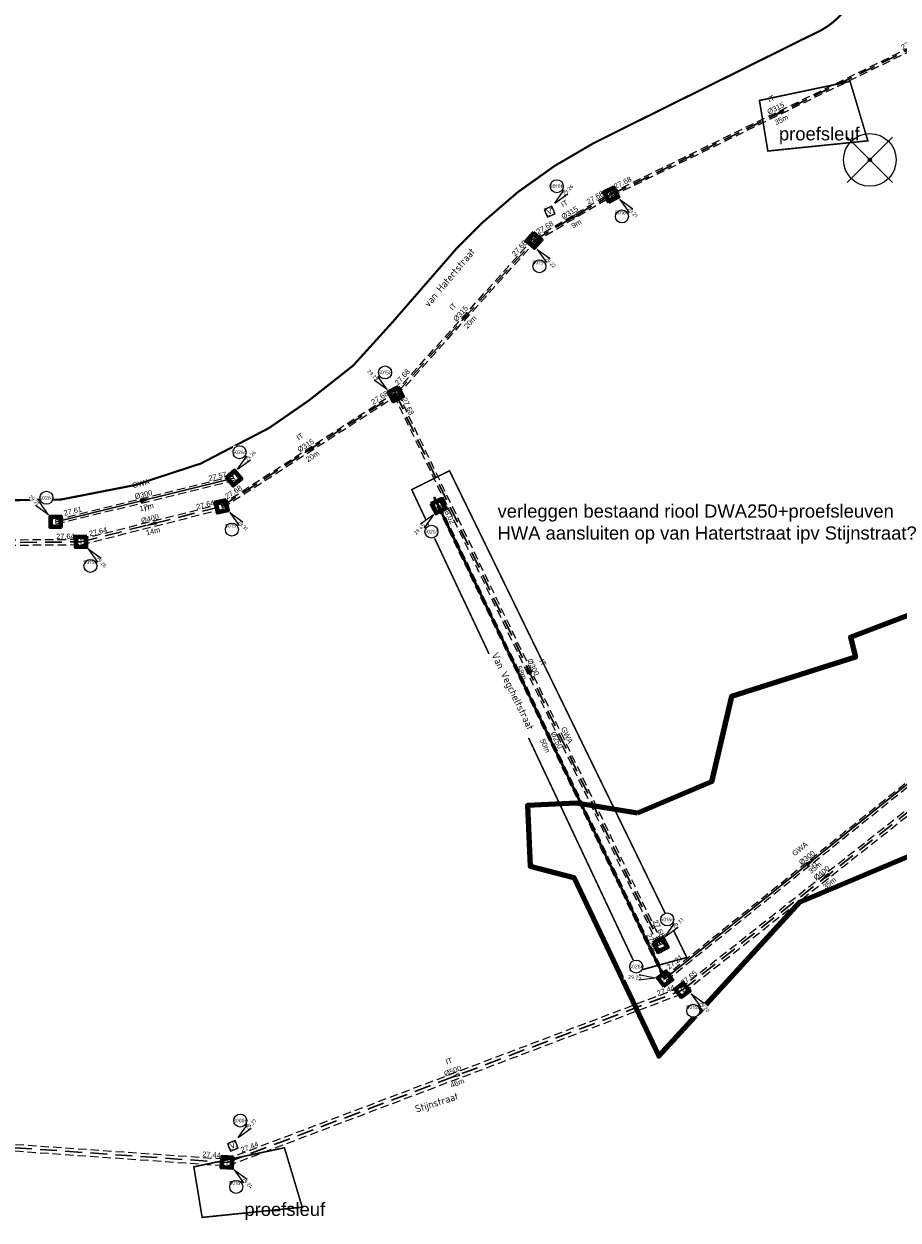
# Model space of a CAD drawing. Header units: metres. Extents: x 200112 to 202167, y 374508 to 376527.
# Tile 21 of 25: x 201299 to 201382, y 374990 to 375103. Entities that reach past the tile are written whole.
import ezdxf
from ezdxf.enums import TextEntityAlignment as Align

# ---------------------------------------------------------------- set-up
doc = ezdxf.new("R2010")
doc.units = ezdxf.units.M
doc.set_wipeout_variables(frame=1)
for name, pattern in [('HIDDEN4', [2.3813, 1.5875, -0.7938]), ('HIDDEN6', [1.1907, 0.7938, -0.3969]), ('HIDDENX2', [0.75, 0.5, -0.25]), ('RI-GWA_PVC', [18.45, 6, -1.8, 1.75, -1.8, 1.75, -1.8, 1.75, -1.8]), ('XX-PROJECTGRENS', [18, 12, -3, 0, -3])]:
    doc.linetypes.add(name, pattern=pattern)
for name, color, linetype, lineweight, true_color in [('000-conflicten bomen', 1, 'Continuous', 200, 0xff0000), ('025___BS_GEMENGD', 20, 'Continuous', 30, 0xff3f00), ('V-WE-GR-BOOM-S', 80, 'Continuous', 25, 0x3fff00)]:
    doc.layers.add(name, color=color, linetype=linetype, lineweight=lineweight, true_color=true_color)
for name, color, linetype, lineweight in [('025___BS_IT', 84, 'HIDDEN4', 30), ('B-WE-RI-VWA_PUTNUMMER-S', 20, 'Continuous', 25), ('B-WE-RI-VWA_RIOOLPUT_VALPUT-S', 253, 'Continuous', 25), ('conflictpunten', 210, 'Continuous', 18), ('N-WE-RI-GWA_TRANSPORTLEIDING_PVC_250-G', 30, 'RI-GWA_PVC', 35), ('N-WE-RI-ITR_PUTNUMMER-S', 84, 'Continuous', 25), ('N-WE-RI-ITR_RIOOLPUT-S', 84, 'Continuous', 25), ('N-WE-RI-PUT-G', 7, 'Continuous', 35), ('N-WE-RI-PUT-GD', 7, 'Continuous', 50), ('N-WE-RI-VWA_PUTNUMMER-S', 20, 'Continuous', 25), ('N-WE-RI-VWA_RIOOLPUT-S', 20, 'Continuous', 25), ('X-XX-AL-T35', 50, 'Continuous', 35)]:
    doc.layers.add(name, color=color, linetype=linetype, lineweight=lineweight)
for name, color, linetype in [('025___BS_STROOMRICHTING', 252, 'Continuous'), ('025___BS_STROOMRICHTING IT', 252, 'Continuous'), ('025___BS_TEKST_BOBIT', 84, 'Continuous'), ('025___BS_TEKST_DIAMETERIT', 84, 'Continuous'), ('025___BS_TEKST_LENGTE', 250, 'Continuous'), ('025___BS_VISUEEL RUIMTEBESLAG', 251, 'HIDDEN6'), ('Wipeout', 10, 'Continuous')]:
    doc.layers.add(name, color=color, linetype=linetype)
doc.layers.add('025___BS_TEKST_BOBGWA', color=20, linetype='Continuous', true_color=0xff3f00)
doc.layers.add('025___BS_TEKST_DIAMETERGWA', color=20, linetype='Continuous', true_color=0xff3f00)
doc.layers.add('025___BS_TEKST_STRENGNUMMER', color=50, linetype='Continuous', plot=False)
doc.layers.add('N-WE-KG-GRENS_PROJECT-G', color=7, linetype='XX-PROJECTGRENS', lineweight=35, transparency=0.45)
doc.styles.add('NLCS-ISO', font='NLCS-ISO.ttf')
doc.styles.add('NLCS-ISO-M200-T35', font='NLCS-ISO.ttf', dxfattribs={"height": 0.7})
doc.styles.get("Standard").update_dxf_attribs({"font": 'arial.ttf'})

# ---------------------------------------------------------------- blocks, each defined once
blk = doc.blocks.new('put800x800')
at = {"layer": 'N-WE-RI-PUT-GD'}
for points in [[(-0.55, -0.55), (0.55, -0.55), (0.55, 0.55), (-0.55, 0.55)], [(-0.4, -0.4), (0.4, -0.4), (0.4, 0.4), (-0.4, 0.4)]]:
    blk.add_lwpolyline(points, close=True, dxfattribs=at)
blk = doc.blocks.new('*U127')
at = {"flags": 128}
blk.add_lwpolyline([(0, 0), (39.04, 2.51)], dxfattribs=at)
at = {"layer": '025___BS_STROOMRICHTING IT'}
blk.add_lwpolyline([(19.96, 1.28), (19.07, 1.35), (19.09, 1.1)], close=True, dxfattribs=at)
at = {"layer": '025___BS_VISUEEL RUIMTEBESLAG', "flags": 128}
for points in [[(-0.02, 0.25), (39.02, 2.76)], [(0.02, -0.25), (39.06, 2.25)]]:
    blk.add_lwpolyline(points, dxfattribs=at)
at = {"layer": '025___BS_TEKST_BOBIT'}
blk.add_attdef('B2', text='', height=0.5, rotation=3.6776, dxfattribs=at).set_placement((38.42, 2.76), align=Align.RIGHT)
blk.add_attdef('B1', (0.6, 0.41), '', height=0.5, rotation=3.6776, dxfattribs=at)
at = {"layer": '025___BS_TEKST_DIAMETERIT'}
blk.add_attdef('D', text='', height=0.5, rotation=3.6776, dxfattribs=at).set_placement((19.51, 1.4), align=Align.BOTTOM_CENTER)
at = {"layer": '025___BS_TEKST_LENGTE'}
blk.add_attdef('LEN', text='', height=0.5, rotation=3.6776, dxfattribs=at).set_placement((19.55, 0.82), align=Align.TOP_CENTER)
at = {"layer": '025___BS_TEKST_STRENGNUMMER'}
blk.add_attdef('STR', text='', height=0.5, rotation=3.6776, dxfattribs=at).set_placement((19.44, 2.55), align=Align.CENTER)
blk = doc.blocks.new('*U128')
at = {"flags": 128}
blk.add_lwpolyline([(0, 0), (13.36, 3.36)], dxfattribs=at)
at = {"layer": '025___BS_STROOMRICHTING IT'}
blk.add_lwpolyline([(6.25, 1.57), (7.07, 1.91), (7.13, 1.67)], close=True, dxfattribs=at)
at = {"layer": '025___BS_VISUEEL RUIMTEBESLAG', "flags": 128}
for points in [[(-0.06, 0.25), (13.3, 3.61)], [(0.06, -0.25), (13.42, 3.11)]]:
    blk.add_lwpolyline(points, dxfattribs=at)
at = {"layer": '025___BS_TEKST_BOBIT'}
blk.add_attdef('B2', text='', height=0.5, rotation=14.1279, dxfattribs=at).set_placement((12.71, 3.5), align=Align.RIGHT)
blk.add_attdef('B1', (0.83, 0.52), '', height=0.5, rotation=14.1279, dxfattribs=at)
at = {"layer": '025___BS_TEKST_DIAMETERIT'}
blk.add_attdef('D', text='', height=0.5, rotation=14.1279, dxfattribs=at).set_placement((6.64, 1.82), align=Align.BOTTOM_CENTER)
at = {"layer": '025___BS_TEKST_LENGTE'}
blk.add_attdef('LEN', text='', height=0.5, rotation=14.1279, dxfattribs=at).set_placement((6.78, 1.26), align=Align.TOP_CENTER)
at = {"layer": '025___BS_TEKST_STRENGNUMMER'}
blk.add_attdef('STR', text='', height=0.5, rotation=14.1279, dxfattribs=at).set_placement((6.36, 2.94), align=Align.CENTER)
blk = doc.blocks.new('*U129')
at = {"flags": 128}
blk.add_lwpolyline([(0, 0), (16.52, 10.66)], dxfattribs=at)
at = {"layer": '025___BS_STROOMRICHTING IT'}
blk.add_lwpolyline([(7.89, 5.09), (8.56, 5.67), (8.69, 5.46)], close=True, dxfattribs=at)
at = {"layer": '025___BS_VISUEEL RUIMTEBESLAG', "flags": 128}
for points in [[(-0.09, 0.13), (16.43, 10.79)], [(0.09, -0.13), (16.6, 10.52)]]:
    blk.add_lwpolyline(points, dxfattribs=at)
at = {"layer": '025___BS_TEKST_BOBIT'}
blk.add_attdef('B2', text='', height=0.5, rotation=32.8286, dxfattribs=at).set_placement((15.86, 10.58), align=Align.RIGHT)
blk.add_attdef('B1', (0.51, 0.67), '', height=0.5, rotation=32.8286, dxfattribs=at)
at = {"layer": '025___BS_TEKST_DIAMETERIT'}
blk.add_attdef('D', text='', height=0.5, rotation=32.8286, dxfattribs=at).set_placement((8.18, 5.45), align=Align.BOTTOM_CENTER)
at = {"layer": '025___BS_TEKST_LENGTE'}
blk.add_attdef('LEN', text='', height=0.5, rotation=32.8286, dxfattribs=at).set_placement((8.49, 4.97), align=Align.TOP_CENTER)
at = {"layer": '025___BS_TEKST_STRENGNUMMER'}
blk.add_attdef('STR', text='', height=0.5, rotation=32.8286, dxfattribs=at).set_placement((7.56, 6.42), align=Align.CENTER)
blk = doc.blocks.new('*U130')
at = {"flags": 128}
blk.add_lwpolyline([(0, 0), (13.12, 14.59)], dxfattribs=at)
at = {"layer": '025___BS_STROOMRICHTING IT'}
blk.add_lwpolyline([(6.27, 6.97), (6.76, 7.71), (6.94, 7.54)], close=True, dxfattribs=at)
at = {"layer": '025___BS_VISUEEL RUIMTEBESLAG', "flags": 128}
for points in [[(-0.12, 0.11), (13, 14.7)], [(0.12, -0.11), (13.24, 14.49)]]:
    blk.add_lwpolyline(points, dxfattribs=at)
at = {"layer": '025___BS_TEKST_BOBIT'}
blk.add_attdef('B2', text='', height=0.5, rotation=48.0489, dxfattribs=at).set_placement((12.5, 14.34), align=Align.RIGHT)
blk.add_attdef('B1', (0.22, 0.81), '', height=0.5, rotation=48.0489, dxfattribs=at)
at = {"layer": '025___BS_TEKST_DIAMETERIT'}
blk.add_attdef('D', text='', height=0.5, rotation=48.0489, dxfattribs=at).set_placement((6.45, 7.39), align=Align.BOTTOM_CENTER)
at = {"layer": '025___BS_TEKST_LENGTE'}
blk.add_attdef('LEN', text='', height=0.5, rotation=48.0489, dxfattribs=at).set_placement((6.88, 7.01), align=Align.TOP_CENTER)
at = {"layer": '025___BS_TEKST_STRENGNUMMER'}
blk.add_attdef('STR', text='', height=0.5, rotation=48.0489, dxfattribs=at).set_placement((5.6, 8.16), align=Align.CENTER)
blk = doc.blocks.new('*U131')
at = {"flags": 128}
blk.add_lwpolyline([(0, 0), (7.33, 4.34)], dxfattribs=at)
at = {"layer": '025___BS_STROOMRICHTING IT'}
blk.add_lwpolyline([(3.29, 1.95), (3.98, 2.5), (4.11, 2.29)], close=True, dxfattribs=at)
at = {"layer": '025___BS_VISUEEL RUIMTEBESLAG', "flags": 128}
for points in [[(-0.08, 0.14), (7.25, 4.48)], [(0.08, -0.14), (7.41, 4.21)]]:
    blk.add_lwpolyline(points, dxfattribs=at)
at = {"layer": '025___BS_TEKST_BOBIT'}
blk.add_attdef('B2', text='', height=0.5, rotation=30.6433, dxfattribs=at).set_placement((6.67, 4.29), align=Align.RIGHT)
blk.add_attdef('B1', (0.4, 0.57), '', height=0.5, rotation=30.6433, dxfattribs=at)
at = {"layer": '025___BS_TEKST_DIAMETERIT'}
blk.add_attdef('D', text='', height=0.5, rotation=30.6433, dxfattribs=at).set_placement((3.59, 2.29), align=Align.BOTTOM_CENTER)
at = {"layer": '025___BS_TEKST_LENGTE'}
blk.add_attdef('LEN', text='', height=0.5, rotation=30.6433, dxfattribs=at).set_placement((3.89, 1.8), align=Align.TOP_CENTER)
at = {"layer": '025___BS_TEKST_STRENGNUMMER'}
blk.add_attdef('STR', text='', height=0.5, rotation=30.6433, dxfattribs=at).set_placement((3.01, 3.29), align=Align.CENTER)
blk = doc.blocks.new('*U132')
at = {"flags": 128}
blk.add_lwpolyline([(0, 0), (31.71, 15.43)], dxfattribs=at)
at = {"layer": '025___BS_STROOMRICHTING IT'}
blk.add_lwpolyline([(15.46, 7.52), (16.19, 8.02), (16.3, 7.79)], close=True, dxfattribs=at)
at = {"layer": '025___BS_VISUEEL RUIMTEBESLAG', "flags": 128}
for points in [[(-0.07, 0.14), (31.64, 15.57)], [(0.07, -0.14), (31.78, 15.29)]]:
    blk.add_lwpolyline(points, dxfattribs=at)
at = {"layer": '025___BS_TEKST_BOBIT'}
blk.add_attdef('B2', text='', height=0.5, rotation=25.9465, dxfattribs=at).set_placement((29.23, 14.48), align=Align.RIGHT)
blk.add_attdef('B1', (0.41, 0.53), '', height=0.5, rotation=25.9465, dxfattribs=at)
at = {"layer": '025___BS_TEKST_DIAMETERIT'}
blk.add_attdef('D', text='', height=0.5, rotation=25.9465, dxfattribs=at).set_placement((15.79, 7.84), align=Align.BOTTOM_CENTER)
at = {"layer": '025___BS_TEKST_LENGTE'}
blk.add_attdef('LEN', text='', height=0.5, rotation=25.9465, dxfattribs=at).set_placement((16.04, 7.33), align=Align.TOP_CENTER)
at = {"layer": '025___BS_TEKST_STRENGNUMMER'}
blk.add_attdef('STR', text='', height=0.5, rotation=25.9465, dxfattribs=at).set_placement((15.29, 8.88), align=Align.CENTER)
blk = doc.blocks.new('*U133')
at = {"flags": 128}
blk.add_lwpolyline([(0, 0), (14.97, -32.24)], dxfattribs=at)
at = {"layer": '025___BS_STROOMRICHTING IT'}
blk.add_lwpolyline([(7.67, -16.51), (7.42, -15.67), (7.19, -15.77)], close=True, dxfattribs=at)
at = {"layer": '025___BS_VISUEEL RUIMTEBESLAG', "flags": 128}
for points in [[(0.14, 0.07), (15.11, -32.17)], [(-0.14, -0.07), (14.83, -32.3)]]:
    blk.add_lwpolyline(points, dxfattribs=at)
at = {"layer": '025___BS_TEKST_BOBIT'}
blk.add_attdef('B1', (0.41, -0.19), '', height=0.5, rotation=294.9126, dxfattribs=at)
blk.add_attdef('B2', text='', height=0.5, rotation=294.9126, dxfattribs=at).set_placement((14.98, -31.57), align=Align.RIGHT)
at = {"layer": '025___BS_TEKST_DIAMETERIT'}
blk.add_attdef('D', text='', height=0.5, rotation=294.9126, dxfattribs=at).set_placement((7.61, -16.06), align=Align.BOTTOM_CENTER)
at = {"layer": '025___BS_TEKST_LENGTE'}
blk.add_attdef('LEN', text='', height=0.5, rotation=294.9126, dxfattribs=at).set_placement((7.09, -16.3), align=Align.TOP_CENTER)
at = {"layer": '025___BS_TEKST_STRENGNUMMER'}
blk.add_attdef('STR', text='', height=0.5, rotation=294.9126, dxfattribs=at).set_placement((8.66, -15.57), align=Align.CENTER)
blk = doc.blocks.new('*U134')
at = {"flags": 128}
blk.add_lwpolyline([(0, 0), (50.93, -4.34)], dxfattribs=at)
at = {"layer": '025___BS_STROOMRICHTING IT'}
blk.add_lwpolyline([(25.03, -2.13), (25.91, -2.08), (25.89, -2.33)], close=True, dxfattribs=at)
at = {"layer": '025___BS_VISUEEL RUIMTEBESLAG', "flags": 128}
for points in [[(0.03, 0.31), (50.96, -4.02)], [(-0.03, -0.31), (50.9, -4.65)]]:
    blk.add_lwpolyline(points, dxfattribs=at)
at = {"layer": '025___BS_TEKST_BOBIT'}
blk.add_attdef('B1', (1.24, 0.38), '', height=0.5, rotation=355.1342, dxfattribs=at)
blk.add_attdef('B2', text='', height=0.5, rotation=355.1342, dxfattribs=at).set_placement((50.31, -3.9), align=Align.RIGHT)
at = {"layer": '025___BS_TEKST_DIAMETERIT'}
blk.add_attdef('D', text='', height=0.5, rotation=355.1342, dxfattribs=at).set_placement((25.48, -2.03), align=Align.BOTTOM_CENTER)
at = {"layer": '025___BS_TEKST_LENGTE'}
blk.add_attdef('LEN', text='', height=0.5, rotation=355.1342, dxfattribs=at).set_placement((25.43, -2.6), align=Align.TOP_CENTER)
at = {"layer": '025___BS_TEKST_STRENGNUMMER'}
blk.add_attdef('STR', text='', height=0.5, rotation=355.1342, dxfattribs=at).set_placement((25.57, -0.88), align=Align.CENTER)
blk = doc.blocks.new('*U136')
at = {"flags": 128}
blk.add_lwpolyline([(0, 0), (43.45, 15.68)], dxfattribs=at)
at = {"layer": '025___BS_STROOMRICHTING IT'}
blk.add_lwpolyline([(21.31, 7.69), (22.09, 8.11), (22.18, 7.87)], close=True, dxfattribs=at)
at = {"layer": '025___BS_VISUEEL RUIMTEBESLAG', "flags": 128}
for points in [[(-0.11, 0.3), (43.34, 15.98)], [(0.11, -0.3), (43.56, 15.39)]]:
    blk.add_lwpolyline(points, dxfattribs=at)
at = {"layer": '025___BS_TEKST_BOBIT'}
blk.add_attdef('B2', text='', height=0.5, rotation=19.8486, dxfattribs=at).set_placement((42.79, 15.75), align=Align.RIGHT)
blk.add_attdef('B1', (1.41, 0.91), '', height=0.5, rotation=19.8486, dxfattribs=at)
at = {"layer": '025___BS_TEKST_DIAMETERIT'}
blk.add_attdef('D', text='', height=0.5, rotation=19.8486, dxfattribs=at).set_placement((21.68, 7.98), align=Align.BOTTOM_CENTER)
at = {"layer": '025___BS_TEKST_LENGTE'}
blk.add_attdef('LEN', text='', height=0.5, rotation=19.8486, dxfattribs=at).set_placement((21.87, 7.44), align=Align.TOP_CENTER)
at = {"layer": '025___BS_TEKST_STRENGNUMMER'}
blk.add_attdef('STR', text='', height=0.5, rotation=19.8486, dxfattribs=at).set_placement((21.28, 9.06), align=Align.CENTER)
blk = doc.blocks.new('*U137')
at = {"flags": 128}
blk.add_lwpolyline([(0, 0), (27.12, 21.4)], dxfattribs=at)
at = {"layer": '025___BS_STROOMRICHTING IT'}
blk.add_lwpolyline([(13.22, 10.43), (13.82, 11.07), (13.98, 10.87)], close=True, dxfattribs=at)
at = {"layer": '025___BS_VISUEEL RUIMTEBESLAG', "flags": 128}
for points in [[(-0.16, 0.2), (26.96, 21.6)], [(0.16, -0.2), (27.28, 21.2)]]:
    blk.add_lwpolyline(points, dxfattribs=at)
at = {"layer": '025___BS_TEKST_BOBIT'}
blk.add_attdef('B2', text='', height=0.5, rotation=38.2837, dxfattribs=at).set_placement((26.47, 21.26), align=Align.RIGHT)
blk.add_attdef('B1', (0.09, 0.44), '', height=0.5, rotation=38.2837, dxfattribs=at)
at = {"layer": '025___BS_TEKST_DIAMETERIT'}
blk.add_attdef('D', text='', height=0.5, rotation=38.2837, dxfattribs=at).set_placement((13.47, 10.81), align=Align.BOTTOM_CENTER)
at = {"layer": '025___BS_TEKST_LENGTE'}
blk.add_attdef('LEN', text='', height=0.5, rotation=38.2837, dxfattribs=at).set_placement((13.83, 10.36), align=Align.TOP_CENTER)
at = {"layer": '025___BS_TEKST_STRENGNUMMER'}
blk.add_attdef('STR', text='', height=0.5, rotation=38.2837, dxfattribs=at).set_placement((12.76, 11.72), align=Align.CENTER)
blk = doc.blocks.new('*U141')
at = {"flags": 128}
blk.add_lwpolyline([(0, 0), (53.21, -23.1)], dxfattribs=at)
at = {"layer": '025___BS_STROOMRICHTING IT'}
blk.add_lwpolyline([(26.2, -11.38), (27.05, -11.61), (26.96, -11.84)], close=True, dxfattribs=at)
at = {"layer": '025___BS_VISUEEL RUIMTEBESLAG', "flags": 128}
for points in [[(0.08, 0.19), (53.29, -22.91)], [(-0.08, -0.19), (53.13, -23.29)]]:
    blk.add_lwpolyline(points, dxfattribs=at)
at = {"layer": '025___BS_TEKST_BOBIT'}
blk.add_attdef('B1', (0.72, 0.01), '', height=0.5, rotation=336.5293, dxfattribs=at)
blk.add_attdef('B2', text='', height=0.5, rotation=336.5293, dxfattribs=at).set_placement((52.77, -22.6), align=Align.RIGHT)
at = {"layer": '025___BS_TEKST_DIAMETERIT'}
blk.add_attdef('D', text='', height=0.5, rotation=336.5293, dxfattribs=at).set_placement((26.66, -11.42), align=Align.BOTTOM_CENTER)
at = {"layer": '025___BS_TEKST_LENGTE'}
blk.add_attdef('LEN', text='', height=0.5, rotation=336.5293, dxfattribs=at).set_placement((26.43, -11.95), align=Align.TOP_CENTER)
at = {"layer": '025___BS_TEKST_STRENGNUMMER'}
blk.add_attdef('STR', text='', height=0.5, rotation=336.5293, dxfattribs=at).set_placement((27.12, -10.36), align=Align.CENTER)
blk = doc.blocks.new('*U29')
at = {"flags": 128}
blk.add_lwpolyline([(0, 0), (36.86, -33.43)], dxfattribs=at)
at = {"layer": '025___BS_STROOMRICHTING', "color": 5}
blk.add_lwpolyline([(18.75, -17.01), (18.19, -16.33), (18.02, -16.51)], close=True, dxfattribs=at)
blk.add_solid([(18.19, -16.33), (18.75, -17.01), (18.19, -16.33), (18.02, -16.51)], dxfattribs=at)
at = {"layer": '025___BS_VISUEEL RUIMTEBESLAG', "flags": 128}
for points in [[(0.08, 0.09), (36.94, -33.33)], [(-0.08, -0.09), (36.77, -33.52)]]:
    blk.add_lwpolyline(points, dxfattribs=at)
at = {"layer": '025___BS_TEKST_BOBGWA'}
blk.add_attdef('B1', (0.45, -0.02), '', height=0.5, rotation=317.7944, dxfattribs=at)
blk.add_attdef('B2', text='', height=0.5, rotation=317.7944, dxfattribs=at).set_placement((34.93, -31.42), align=Align.RIGHT)
at = {"layer": '025___BS_TEKST_DIAMETERGWA'}
blk.add_attdef('D', text='', height=0.5, rotation=317.7944, dxfattribs=at).set_placement((18.52, -16.61), align=Align.BOTTOM_CENTER)
at = {"layer": '025___BS_TEKST_LENGTE'}
blk.add_attdef('LEN', text='', height=0.5, rotation=317.7944, dxfattribs=at).set_placement((18.14, -17.03), align=Align.TOP_CENTER)
at = {"layer": '025___BS_TEKST_STRENGNUMMER'}
blk.add_attdef('STR', text='', height=0.5, rotation=317.7944, dxfattribs=at).set_placement((19.34, -15.7), align=Align.CENTER)
blk = doc.blocks.new('*U30')
at = {"flags": 128}
blk.add_lwpolyline([(0, 0), (35.42, -0.1)], dxfattribs=at)
at = {"layer": '025___BS_STROOMRICHTING', "color": 5}
blk.add_lwpolyline([(18.15, -0.05), (17.28, 0.08), (17.27, -0.17)], close=True, dxfattribs=at)
blk.add_solid([(17.28, 0.08), (18.15, -0.05), (17.28, 0.08), (17.27, -0.17)], dxfattribs=at)
at = {"layer": '025___BS_VISUEEL RUIMTEBESLAG', "flags": 128}
for points in [[(0, 0.2), (35.43, 0.1)], [(0, -0.2), (35.42, -0.31)]]:
    blk.add_lwpolyline(points, dxfattribs=at)
at = {"layer": '025___BS_TEKST_BOBGWA'}
blk.add_attdef('B1', (0.85, 0.42), '', height=0.5, rotation=359.837, dxfattribs=at)
blk.add_attdef('B2', text='', height=0.5, rotation=359.837, dxfattribs=at).set_placement((34.83, 0.19), align=Align.RIGHT)
at = {"layer": '025___BS_TEKST_DIAMETERGWA'}
blk.add_attdef('D', text='', height=0.5, rotation=359.837, dxfattribs=at).set_placement((17.71, 0.09), align=Align.BOTTOM_CENTER)
at = {"layer": '025___BS_TEKST_LENGTE'}
blk.add_attdef('LEN', text='', height=0.5, rotation=359.837, dxfattribs=at).set_placement((17.71, -0.48), align=Align.TOP_CENTER)
at = {"layer": '025___BS_TEKST_STRENGNUMMER'}
blk.add_attdef('STR', text='', height=0.5, rotation=359.837, dxfattribs=at).set_placement((17.72, 1.31), align=Align.CENTER)
blk = doc.blocks.new('*U32')
at = {"flags": 128}
blk.add_lwpolyline([(0, 0), (16.13, 6.59)], dxfattribs=at)
at = {"layer": '025___BS_STROOMRICHTING', "color": 5}
blk.add_lwpolyline([(8.47, 3.46), (7.61, 3.24), (7.71, 3.01)], close=True, dxfattribs=at)
blk.add_solid([(7.61, 3.24), (8.47, 3.46), (7.61, 3.24), (7.71, 3.01)], dxfattribs=at)
at = {"layer": '025___BS_VISUEEL RUIMTEBESLAG', "flags": 128}
for points in [[(-0.08, 0.19), (16.05, 6.78)], [(0.08, -0.19), (16.21, 6.4)]]:
    blk.add_lwpolyline(points, dxfattribs=at)
at = {"layer": '025___BS_TEKST_BOBGWA'}
blk.add_attdef('B2', text='', height=0.5, rotation=22.2116, dxfattribs=at).set_placement((15.47, 6.63), align=Align.RIGHT)
blk.add_attdef('B1', (0.73, 0.69), '', height=0.5, rotation=22.2116, dxfattribs=at)
at = {"layer": '025___BS_TEKST_DIAMETERGWA'}
blk.add_attdef('D', text='', height=0.5, rotation=22.2116, dxfattribs=at).set_placement((8.01, 3.42), align=Align.BOTTOM_CENTER)
at = {"layer": '025___BS_TEKST_LENGTE'}
blk.add_attdef('LEN', text='', height=0.5, rotation=22.2116, dxfattribs=at).set_placement((8.23, 2.89), align=Align.TOP_CENTER)
at = {"layer": '025___BS_TEKST_STRENGNUMMER'}
blk.add_attdef('STR', text='', height=0.5, rotation=22.2116, dxfattribs=at).set_placement((7.55, 4.55), align=Align.CENTER)
blk = doc.blocks.new('SRI-PUT_INSPECTIE-SO')
at = {"lineweight": -3, "flags": 128}
blk.add_lwpolyline([(-2, -2), (2, -2), (2, 2), (-2, 2)], close=True, dxfattribs=at)
at = {"lineweight": -3, "ltscale": 1.5}
blk.add_circle((0, 0), 2, dxfattribs=at)
at = {"ltscale": 0.1, "style": 'NLCS-ISO'}
blk.add_text('I', height=2.5, dxfattribs=at).set_placement((0, -0.01), align=Align.MIDDLE_CENTER)
blk = doc.blocks.new('*U169')
blk.add_wipeout([(1.41, -1.41), (5.83, -7.6), (11.01, -12.83), (12.78, -11.04), (7.6, -5.83)]).dxf.layer = 'Wipeout'
blk.add_wipeout([(-0.68, -6.35), (5.5, -6.35), (5.5, -12.54), (-0.68, -12.54)]).dxf.layer = 'Wipeout'
for q in [(5.83, -7.6), (7.6, -5.83)]:
    blk.add_line((1.41, -1.41), q)
blk.add_circle((2.41, -9.45), 3.09)
at = {"ltscale": 0.1, "style": 'NLCS-ISO'}
blk.add_attdef('PUTHGT', text='', height=1.8, rotation=315, dxfattribs=at).set_placement((5.39, -5.43), align=Align.MIDDLE_LEFT)
blk.add_attdef('PUTNR', text='', height=1.8, dxfattribs=at).set_placement((2.41, -7.65), align=Align.MIDDLE_CENTER)
blk = doc.blocks.new('*U170')
blk.add_wipeout([(-1.41, 1.41), (-5.83, 7.6), (-11.01, 12.83), (-12.78, 11.04), (-7.6, 5.83)]).dxf.layer = 'Wipeout'
blk.add_wipeout([(0.68, 6.35), (-5.5, 6.35), (-5.5, 12.54), (0.68, 12.54)]).dxf.layer = 'Wipeout'
for q in [(-7.6, 5.83), (-5.83, 7.6)]:
    blk.add_line((-1.41, 1.41), q)
blk.add_circle((-2.41, 9.45), 3.09)
at = {"ltscale": 0.1, "style": 'NLCS-ISO'}
blk.add_attdef('PUTHGT', text='', height=1.8, rotation=315, dxfattribs=at).set_placement((-8.44, 8.48), align=Align.MIDDLE_LEFT)
blk.add_attdef('PUTNR', text='', height=1.8, dxfattribs=at).set_placement((-2.41, 9.45), align=Align.MIDDLE_CENTER)
blk = doc.blocks.new('*U188')
blk.add_wipeout([(1.41, -1.41), (5.83, -7.6), (11.01, -12.83), (12.78, -11.04), (7.6, -5.83)]).dxf.layer = 'Wipeout'
blk.add_wipeout([(-0.68, -6.35), (5.5, -6.35), (5.5, -12.54), (-0.68, -12.54)]).dxf.layer = 'Wipeout'
for q in [(5.83, -7.6), (7.6, -5.83)]:
    blk.add_line((1.41, -1.41), q)
blk.add_circle((2.41, -9.45), 3.09)
at = {"ltscale": 0.1, "style": 'NLCS-ISO'}
blk.add_attdef('PUTHGT', text='', height=1.8, rotation=315, dxfattribs=at).set_placement((5.39, -5.43), align=Align.MIDDLE_LEFT)
blk.add_attdef('PUTNR', text='', height=1.8, dxfattribs=at).set_placement((2.41, -7.65), align=Align.MIDDLE_CENTER)
blk = doc.blocks.new('*U180')
blk.add_wipeout([(1.41, 1.41), (5.83, 7.6), (11.01, 12.83), (12.78, 11.04), (7.6, 5.83)]).dxf.layer = 'Wipeout'
blk.add_wipeout([(-0.68, 6.35), (5.5, 6.35), (5.5, 12.54), (-0.68, 12.54)]).dxf.layer = 'Wipeout'
for q in [(5.83, 7.6), (7.6, 5.83)]:
    blk.add_line((1.41, 1.41), q)
blk.add_circle((2.41, 9.45), 3.09)
at = {"ltscale": 0.1, "style": 'NLCS-ISO'}
blk.add_attdef('PUTHGT', text='', height=1.8, rotation=45, dxfattribs=at).set_placement((5.39, 5.43), align=Align.MIDDLE_LEFT)
blk.add_attdef('PUTNR', text='', height=1.8, dxfattribs=at).set_placement((2.41, 9.45), align=Align.MIDDLE_CENTER)
blk = doc.blocks.new('*U196')
blk.add_wipeout([(-2, 0.07), (-9.45, 1.6), (-16.8, 1.91), (-16.88, -0.62), (-9.54, -0.9)]).dxf.layer = 'Wipeout'
blk.add_wipeout([(-7.75, 2.38), (-13.93, 2.38), (-13.93, 8.57), (-7.75, 8.57)]).dxf.layer = 'Wipeout'
for q in [(-9.54, -0.9), (-9.45, 1.6)]:
    blk.add_line((-2, 0.07), q)
blk.add_circle((-10.84, 5.48), 3.09)
at = {"ltscale": 0.1, "style": 'NLCS-ISO'}
blk.add_attdef('PUTNR', text='', height=1.8, dxfattribs=at).set_placement((-10.84, 5.48), align=Align.MIDDLE_CENTER)
blk.add_attdef('PUTHGT', text='', height=1.8, rotation=357.8911, dxfattribs=at).set_placement((-11.96, 0.47), align=Align.MIDDLE_LEFT)
blk = doc.blocks.new('*U168')
blk.add_wipeout([(-1.41, -1.41), (-5.83, -7.6), (-11.01, -12.83), (-12.78, -11.04), (-7.6, -5.83)]).dxf.layer = 'Wipeout'
blk.add_wipeout([(0.68, -6.35), (-5.5, -6.35), (-5.5, -12.54), (0.68, -12.54)]).dxf.layer = 'Wipeout'
for q in [(-7.6, -5.83), (-5.83, -7.6)]:
    blk.add_line((-1.41, -1.41), q)
blk.add_circle((-2.41, -9.45), 3.09)
at = {"ltscale": 0.1, "style": 'NLCS-ISO'}
blk.add_attdef('PUTHGT', text='', height=1.8, rotation=45, dxfattribs=at).set_placement((-8.44, -8.48), align=Align.MIDDLE_LEFT)
blk.add_attdef('PUTNR', text='', height=1.8, dxfattribs=at).set_placement((-2.41, -7.65), align=Align.MIDDLE_CENTER)
blk = doc.blocks.new('SRI-PUT_VALPUT-SO')
at = {"lineweight": -3, "flags": 128}
blk.add_lwpolyline([(-2, -2), (2, -2), (2, 2), (-2, 2)], close=True, dxfattribs=at)
at = {"linetype": 'HIDDENX2', "lineweight": -3, "ltscale": 0.25}
blk.add_circle((0, 0), 2, dxfattribs=at)
at = {"ltscale": 0.1, "style": 'NLCS-ISO'}
blk.add_text('V', height=2.5, dxfattribs=at).set_placement((0, -0.01), align=Align.MIDDLE_CENTER)
blk = doc.blocks.new('V-SGR-BOOM_01')
at = {"ltscale": 0.1}
h = blk.add_hatch(color=256, dxfattribs=at)
edge = h.paths.add_edge_path()
edge.add_arc((0, 0), 0.15, 0, 360)
at = {"lineweight": -3}
for p, q in [((-2.15, 2.15), (2.15, -2.15)), ((2.15, 2.15), (-2.15, -2.15))]:
    blk.add_line(p, q, dxfattribs=at)
for radius in [2.5, 0.045]:
    blk.add_circle((0, 0), radius)
at = {"ltscale": 0.1}
blk.add_circle((0, 0), 0.15, dxfattribs=at)

msp = doc.modelspace()

# ---------------------------------------------------------------- linework, layer by layer
at = {"layer": '000-conflicten bomen'}
msp.add_lwpolyline([(201357.25, 375028.55), (201351.45, 375029.5), (201346.8, 375029.29), (201347.07, 375023.53), (201351.21, 375022.45), (201359.27, 375005.48), (201372.7, 375020.13), (201385.92, 375025.71), (201385.08, 375030.7), (201396.29, 375030.4), (201398.11, 375043.24), (201388.86, 375049.6), (201377.45, 375045.26), (201377.93, 375043.37), (201366.16, 375039.62), (201364.26, 375031.52)], close=True, dxfattribs=at)
at = {"layer": 'conflictpunten', "ltscale": 0.2, "const_width": 0.15}
for points in [[(201368.82, 375096.21), (201369.62, 375091.41), (201379.11, 375092.38), (201377.42, 375098.02)], [(201339.4, 375061.06), (201361.92, 375014.86), (201357.31, 375013.6), (201335.81, 375059.27)], [(201315.13, 374994.99), (201315.92, 374990.19), (201325.42, 374991.16), (201323.73, 374996.8)]]:
    msp.add_lwpolyline(points, close=True, dxfattribs=at)
at = {"layer": 'N-WE-KG-GRENS_PROJECT-G', "const_width": 0.2}
msp.add_lwpolyline([(201294.71, 375058.22), (201302.52, 375058.33), (201309.53, 375059.7), (201315.8, 375061.75), (201322.29, 375065.13), (201326.06, 375067.74), (201330.26, 375071.05), (201334.01, 375075.19), (201340.06, 375082.15), (201342.59, 375084.67, -0.06874), (201353.1, 375092.17), (201358.41, 375094.81), (201374.06, 375102.57, 0.429448), (201377.75, 375112.69)], format="xyb", dxfattribs=at)
at = {"layer": 'N-WE-RI-GWA_TRANSPORTLEIDING_PVC_250-G', "linetype": 'Continuous', "const_width": 0.25}
msp.add_lwpolyline([(201359.85, 375012.83), (201337.94, 375058.57)], dxfattribs=at)

# ---------------------------------------------------------------- block references
at = {"layer": '025___BS_GEMENGD'}
for name, p, rotation, values in [('*U32', (201302.02, 375056.21), 351.5870485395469, {'STR': 'GWA', 'B1': '27.61', 'B2': '27.57', 'D': '%%C300', 'LEN': '17m'}), ('*U29', (201338.35, 375057.7), 337.8068960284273, {'STR': 'GWA', 'B1': '28.02', 'B2': '27.59', 'D': '%%C250', 'LEN': '50m'}), ('*U30', (201359.85, 375012.83), 38.91987495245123, {'STR': 'GWA', 'B1': '27.21', 'B2': '27.13', 'D': '%%C300', 'LEN': '35m'})]:
    msp.add_blockref(name, p, dxfattribs=dict(at, rotation=rotation)).add_auto_attribs(values)
at = {"layer": '025___BS_IT'}
for name, p, values in [('*U133', (201371.49, 375134.94), {'STR': 'IT', 'B1': '27.68', 'B2': '27.68', 'D': '%%C315', 'LEN': '36m'}), ('*U132', (201354.75, 375087.27), {'STR': 'IT', 'B1': '27.68', 'B2': '27.68', 'D': '%%C315', 'LEN': '35m'}), ('*U131', (201347.42, 375082.93), {'STR': 'IT', 'B1': '27.68', 'B2': '27.68', 'D': '%%C315', 'LEN': '9m'}), ('*U130', (201334.3, 375068.33), {'STR': 'IT', 'B1': '27.68', 'B2': '27.68', 'D': '%%C315', 'LEN': '20m'}), ('*U129', (201317.78, 375057.68), {'STR': 'IT', 'B1': '27.68', 'B2': '27.68', 'D': '%%C315', 'LEN': '20m'}), ('*U128', (201304.42, 375054.31), {'STR': 'IT', 'B1': '27.64', 'B2': '27.64', 'D': '%%C400', 'LEN': '14m'}), ('*U137', (201361.49, 375011.76), {'STR': 'IT', 'B1': '27.65', 'B2': '27.65', 'D': '%%C400', 'LEN': '35m'})]:
    msp.add_blockref(name, p, dxfattribs=at).add_auto_attribs(values)
for name, p, rotation, values in [('*U141', (201334.3, 375068.33), 319.1405945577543, {'STR': 'IT', 'B1': '27.68', 'B2': '27.68', 'D': '%%C300', 'LEN': '58m'}), ('*U127', (201265.3, 375053.99), 356.7935918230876, {'STR': 'IT', 'B1': '27.64', 'B2': '27.64', 'D': '%%C400', 'LEN': '39m'}), ('*U136', (201318.29, 374995.41), 0.8782436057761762, {'STR': 'IT', 'B1': '27.44', 'B2': '27.44', 'D': '%%C500', 'LEN': '46m'}), ('*U134', (201267.3, 374998.96), 0.8782436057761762, {'STR': 'IT', 'B1': '27.44', 'B2': '27.44', 'D': '%%C500', 'LEN': '51m'})]:
    msp.add_blockref(name, p, dxfattribs=dict(at, rotation=rotation)).add_auto_attribs(values)
at = {"layer": 'B-WE-RI-VWA_RIOOLPUT_VALPUT-S', "xscale": 0.2, "yscale": 0.2, "zscale": 0.2}
for p, rotation in [((201348.9, 375085.65, 29.18), 23.5181671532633), ((201318.83, 374996.98, 29.18), 21.08836892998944)]:
    msp.add_blockref('SRI-PUT_VALPUT-SO', p, dxfattribs=dict(at, rotation=rotation))
at = {"layer": 'N-WE-RI-ITR_RIOOLPUT-S', "xscale": 0.2, "yscale": 0.2, "zscale": 0.2}
for p, rotation in [((201354.75, 375087.27), 25.94652420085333), ((201347.42, 375082.93), 48.17602521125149), ((201334.3, 375068.33), 27.42027204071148), ((201317.78, 375057.68), 12.38948761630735), ((201304.42, 375054.31), 0.6970991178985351), ((201359.43, 375016.05), 116.5179763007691), ((201361.49, 375011.76), 38.29300121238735), ((201318.29, 374995.41), 356.4438270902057)]:
    msp.add_blockref('SRI-PUT_INSPECTIE-SO', p, dxfattribs=dict(at, rotation=rotation))
at = {"layer": 'N-WE-RI-PUT-G'}
for p, rotation in [((201354.75, 375087.27), 25.97026011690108), ((201347.42, 375082.93), 228.1760252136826), ((201334.3, 375068.33), 207.4202720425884), ((201318.94, 375060.36), 310.2161063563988), ((201317.78, 375057.68), 192.3894876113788), ((201338.35, 375057.7), 295.6013429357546), ((201302.02, 375056.21), 90.44133748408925), ((201304.42, 375054.31), 180.6970991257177), ((201359.43, 375016.05, 29.18), 296.5179763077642), ((201359.85, 375012.84), 37.53086381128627), ((201361.49, 375011.76), 38.29300120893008), ((201318.29, 374995.41), 176.4438270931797)]:
    msp.add_blockref('put800x800', p, dxfattribs=dict(at, rotation=rotation))
at = {"layer": 'N-WE-RI-VWA_RIOOLPUT-S', "xscale": 0.2, "yscale": 0.2, "zscale": 0.2}
for p, rotation in [((201318.94, 375060.36), 40.21610635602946), ((201338.35, 375057.7), 295.6013429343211), ((201302.02, 375056.21), 0.4413374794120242), ((201359.85, 375012.83), 307.7384305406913)]:
    msp.add_blockref('SRI-PUT_INSPECTIE-SO', p, dxfattribs=dict(at, rotation=rotation))
at = {"layer": 'V-WE-GR-BOOM-S'}
msp.add_blockref('V-SGR-BOOM_01', (201379.3, 375090.57), dxfattribs=at)

# ---------------------------------------------------------------- texts
at = {"layer": 'conflictpunten', "char_height": 1.25, "attachment_point": 1}
for s, width, insert in [('proefsleuf', 30.7878, (201370.67, 375093.67)), ('verleggen bestaand riool DWA250+proefsleuven\\PHWA aansluiten op van Hatertstraat ipv Stijnstraat?', 40.0312, (201343.96, 375057.86)), ('proefsleuf', 30.7878, (201319.93, 374991.58))]:
    msp.add_mtext_dynamic_manual_height_columns(s, width=width, gutter_width=12.5, heights=[0], dxfattribs=dict(at, insert=insert))

# ---------------------------------------------------------------- next in the draw order: block references
at = {"layer": 'B-WE-RI-VWA_PUTNUMMER-S', "xscale": 0.2, "yscale": 0.2, "zscale": 0.2}
for p, values in [((201349.1, 375086.18, 29.18), {'PUTNR': '30108', 'PUTHGT': '29.26'}), ((201319.06, 374997.49, 29.18), {'PUTNR': '30008', 'PUTHGT': '29.27'})]:
    msp.add_blockref('*U180', p, dxfattribs=at).add_auto_attribs(values)
at = {"layer": 'N-WE-RI-ITR_PUTNUMMER-S', "xscale": 0.2, "yscale": 0.2, "zscale": 0.2}
for name, p, values in [('*U169', (201355.29, 375087.09), {'PUTNR': '50160', 'PUTHGT': '29.21'}), ('*U188', (201347.45, 375082.36), {'PUTNR': '50159', 'PUTHGT': '29.22'}), ('*U169', (201318.26, 375057.37), {'PUTNR': '50157', 'PUTHGT': '29.31'}), ('*U169', (201304.83, 375053.92), {'PUTNR': '50156', 'PUTHGT': '29.26'}), ('*U180', (201359.59, 375016.58, 29.18), {'PUTNR': '50166', 'PUTHGT': '29.33'}), ('*U169', (201362.06, 375011.69), {'PUTNR': '50165', 'PUTHGT': '29.20'}), ('*U169', (201318.67, 374994.98), {'PUTNR': '50167', 'PUTHGT': '29.24'})]:
    msp.add_blockref(name, p, dxfattribs=at).add_auto_attribs(values)
at = {"layer": 'N-WE-RI-ITR_PUTNUMMER-S'}
ref = msp.add_blockref('*U170', (201333.76, 375068.5), dxfattribs=dict(at, xscale=0.2, yscale=0.2, zscale=0.2))
ref.add_attrib('PUTNR', '50158', dxfattribs={"layer": '0', "ltscale": 0.1, "height": 0.36, "style": 'NLCS-ISO'}).set_placement((201333.28, 375070.39), align=Align.MIDDLE_CENTER)
ref.add_attrib('PUTHGT', '29.29', dxfattribs={"layer": '0', "ltscale": 0.1, "height": 0.36, "rotation": 315, "style": 'NLCS-ISO'}).set_placement((201331.69, 375070.58), align=Align.MIDDLE_LEFT)
at = {"layer": 'N-WE-RI-VWA_PUTNUMMER-S', "xscale": 0.2, "yscale": 0.2, "zscale": 0.2}
msp.add_blockref('*U180', (201318.99, 375060.93), dxfattribs=at).add_auto_attribs({'PUTNR': '50264', 'PUTHGT': '29.26'})
at = {"layer": 'N-WE-RI-VWA_PUTNUMMER-S'}
ref = msp.add_blockref('*U170', (201301.62, 375056.61), dxfattribs=dict(at, xscale=0.2, yscale=0.2, zscale=0.2))
ref.add_attrib('PUTNR', '50263', dxfattribs={"layer": '0', "ltscale": 0.1, "height": 0.36, "style": 'NLCS-ISO'}).set_placement((201301.14, 375058.49), align=Align.MIDDLE_CENTER)
ref.add_attrib('PUTHGT', '29.21', dxfattribs={"layer": '0', "ltscale": 0.1, "height": 0.36, "rotation": 315, "style": 'NLCS-ISO'}).set_placement((201299.55, 375058.68), align=Align.MIDDLE_LEFT)
ref = msp.add_blockref('*U168', (201338.17, 375057.17), dxfattribs=dict(at, xscale=0.2, yscale=0.2, zscale=0.2))
ref.add_attrib('PUTNR', '50265', dxfattribs={"layer": '0', "ltscale": 0.1, "height": 0.36, "style": 'NLCS-ISO'}).set_placement((201337.69, 375055.28), align=Align.MIDDLE_CENTER)
ref.add_attrib('PUTHGT', '29.45', dxfattribs={"layer": '0', "ltscale": 0.1, "height": 0.36, "rotation": 45, "style": 'NLCS-ISO'}).set_placement((201336.1, 375055.09), align=Align.MIDDLE_LEFT)
ref = msp.add_blockref('*U196', (201359.29, 375012.9), dxfattribs=dict(at, xscale=0.2, yscale=0.2, zscale=0.2))
ref.add_attrib('PUTNR', '50266', dxfattribs={"layer": '0', "ltscale": 0.1, "height": 0.36, "style": 'NLCS-ISO'}).set_placement((201357.13, 375014), align=Align.MIDDLE_CENTER)
ref.add_attrib('PUTHGT', '29.25', dxfattribs={"layer": '0', "ltscale": 0.1, "height": 0.36, "rotation": 357.8911, "style": 'NLCS-ISO'}).set_placement((201356.36, 375013.01), align=Align.MIDDLE_LEFT)

# ---------------------------------------------------------------- next in the draw order: wipeouts: each hides what was drawn before it
for points in [[(201337.52, 375076.24), (201342.51, 375082.19), (201341.6, 375082.95), (201336.6, 375077)], [(201342.87, 375043.55), (201346.7, 375035.6), (201347.96, 375036.21), (201344.13, 375044.15)], [(201336.24, 374999.63), (201340.97, 375001.15), (201340.55, 375002.48), (201335.81, 375000.97)]]:
    msp.add_wipeout(points).dxf.layer = 'X-XX-AL-T35'

# ---------------------------------------------------------------- next in the draw order: texts
at = {"layer": 'X-XX-AL-T35', "style": 'NLCS-ISO-M200-T35'}
for s, rotation, p in [('van Hatertstraat', 50, (201337.44, 375076.53)), ('Van Vegcheltstraat', 295.7, (201343.36, 375043.59)), ('Stijnstraat', 17.7, (201336.27, 375000.12))]:
    msp.add_text(s, height=0.7, rotation=rotation, dxfattribs=at).set_placement(p)

doc.saveas('drawing.dxf')
